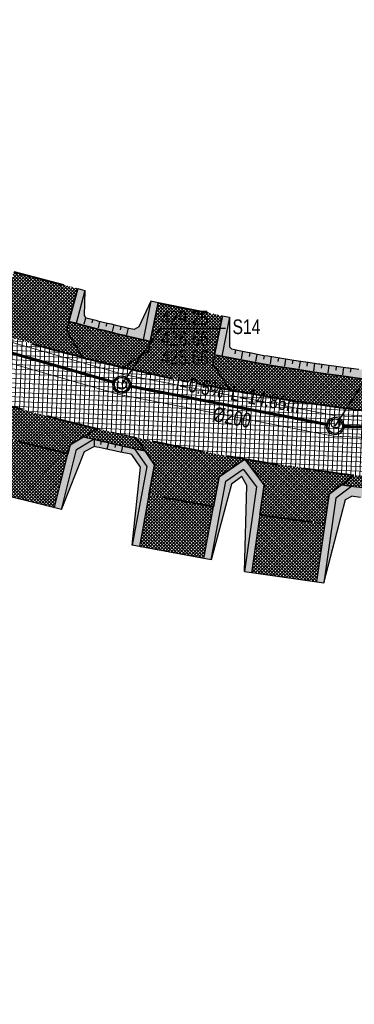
# Model space of a CAD drawing. Header units: metres. Extents: x 7331444 to 14836576, y 5479641 to 11132379.
# Tile 19 of 53: x 7418123 to 7418146, y 5566030 to 5566097. Entities that reach past the tile are written whole.
import ezdxf
from ezdxf.enums import TextEntityAlignment as Align

# ---------------------------------------------------------------- set-up
doc = ezdxf.new("R2010")
doc.units = ezdxf.units.M
for name, pattern in [('1.5_0.5', [2, 1.5, -0.5]), ('ACAD_ISO02W100', [15, 12, -3]), ('DASHED', [0.75, 0.5, -0.25]), ('DASHED2', [0.375, 0.25, -0.125])]:
    doc.linetypes.add(name, pattern=pattern)
for name, color, linetype, lineweight in [('$Koncepcja', 10, 'Continuous', 35), ('$Wymiarowanie', 7, 'Continuous', 9), ('projekt KS', 44, 'Continuous', 30)]:
    doc.layers.add(name, color=color, linetype=linetype, lineweight=lineweight)
for name, color, linetype in [('$ODNOŚNIKI', 7, 'Continuous'), ('$wysarzenie', 7, 'Continuous'), ('C-DROGI-KORYTARZE', 7, 'Continuous'), ('Zakres', 7, 'Continuous')]:
    doc.layers.add(name, color=color, linetype=linetype)
pattern_1 = [(45, (0, 0), (-0.1122532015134, 0.1122532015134), []), (135, (0, 0), (-0.1122532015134, -0.1122532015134), [])]

# ---------------------------------------------------------------- blocks, each defined once
blk = doc.blocks.new('droga Potiebni')
at = {"layer": '$Koncepcja', "lineweight": 9, "transparency": 33554610}
h = blk.add_hatch(dxfattribs=at)
h.set_pattern_fill('ANSI37', color=253, scale=0.05)
h.set_pattern_definition(pattern_1)
h.paths.add_polyline_path([(7418342.136, 5566068.522), (7418341.406, 5566067.771), (7418358.945, 5566067.782), (7418358.945, 5566068.532)])
edge = h.paths.add_edge_path()
edge.add_line((7418225.189, 5566066.654), (7418224.479, 5566065.879))
edge.add_line((7418224.479, 5566065.879), (7418271.463, 5566067.5))
edge.add_arc((7418285.145, 5565670.736), 397, 90.03622, 91.97504, ccw=False)
edge.add_line((7418284.894, 5566067.735), (7418335.299, 5566067.767))
edge.add_line((7418335.299, 5566067.767), (7418334.523, 5566068.517))
edge.add_line((7418334.523, 5566068.517), (7418284.894, 5566068.485))
edge.add_arc((7418285.145, 5565670.736), 397.75, 90.03622, 91.97504)
edge.add_line((7418271.437, 5566068.249), (7418225.189, 5566066.654))
h.paths.add_polyline_path([(7418186.852, 5566065.332), (7418186.136, 5566064.55), (7418218.406, 5566065.67), (7418217.611, 5566066.393)])
edge = h.paths.add_edge_path()
edge.add_line((7418145.709, 5566065.965), (7418144.849, 5566065.319))
edge.add_arc((7418165.884, 5566226.956), 163, 262.5855, 271.97504)
edge.add_line((7418171.501, 5566064.053), (7418180.069, 5566064.348))
edge.add_line((7418180.069, 5566064.348), (7418179.275, 5566065.071))
edge.add_line((7418179.275, 5566065.071), (7418171.475, 5566064.802))
edge.add_arc((7418165.884, 5566226.956), 162.25, 262.8573, 271.97504, ccw=False)
edge = h.paths.add_edge_path()
edge.add_line((7418092.704, 5566079.448), (7418099.899, 5566077.303))
edge.add_line((7418099.899, 5566077.303), (7418098.953, 5566076.806))
edge.add_line((7418098.953, 5566076.806), (7418100.677, 5566076.294))
edge.add_line((7418100.677, 5566076.294), (7418100.152, 5566077.228))
edge.add_line((7418100.152, 5566077.228), (7418107.356, 5566075.08))
edge.add_line((7418107.356, 5566075.08), (7418106.415, 5566074.587))
edge.add_line((7418106.415, 5566074.587), (7418119.41, 5566070.721))
edge.add_arc((7418165.884, 5566226.956), 163, 253.43446, 254.12449)
edge.add_line((7418121.295, 5566070.173), (7418120.764, 5566071.106))
edge.add_arc((7418125.782, 5566090.313), 19.852, 251.9299, 255.35846, ccw=False)
edge.add_line((7418119.624, 5566071.44), (7418092.704, 5566079.448))
h.paths.add_polyline_path([(7418085.554, 5566081.574), (7418084.602, 5566081.075), (7418093.232, 5566078.508), (7418092.704, 5566079.448)])
h.paths.add_polyline_path([(7417955.253, 5566119.894), (7417954.732, 5566120.837), (7417952.072, 5566121.649), (7417950.917, 5566121.217)])
h.paths.add_polyline_path([(7417973.249, 5566114.416), (7417972.72, 5566115.349), (7417961.915, 5566118.646), (7417960.987, 5566118.168)])
h.paths.add_polyline_path([(7418004.335, 5566104.951), (7418003.833, 5566105.883), (7418000.35, 5566106.919), (7417979.939, 5566113.146), (7417978.998, 5566112.662), (7418000.134, 5566106.201)])
h.paths.add_polyline_path([(7418034.141, 5566096.105), (7418033.627, 5566097.02), (7418011.034, 5566103.741), (7418010.106, 5566103.255)])
h.paths.add_polyline_path([(7418049.982, 5566091.373), (7418049.448, 5566092.323), (7418040.828, 5566094.879), (7418039.903, 5566094.394)])
h.paths.add_polyline_path([(7418056.655, 5566090.171), (7418055.73, 5566089.686), (7418078.881, 5566082.777), (7418078.353, 5566083.716)])
edge = h.paths.add_edge_path()
edge.add_line((7417934.69, 5566226.178), (7417935.405, 5566226.954))
edge.add_arc((7417338.293, 5566199.337), 597.75, 2.648096, 3.159462)
edge.add_line((7417935.135, 5566232.282), (7417934.183, 5566249.584))
edge.add_line((7417934.183, 5566249.584), (7417933.434, 5566249.543))
edge.add_line((7417933.434, 5566249.543), (7417934.386, 5566232.241))
edge.add_arc((7417321.435, 5566198.437), 613.883, 2.590063, 3.156649, ccw=False)
edge = h.paths.add_edge_path()
edge.add_line((7417935.291, 5566199.782), (7417936.044, 5566200.526))
edge.add_arc((7417365.661, 5566199.484), 570.385, 0.10462, 2.00715)
edge.add_line((7417935.695, 5566219.462), (7417934.93, 5566220.174))
edge.add_arc((7417344.819, 5566199.51), 590.473, 0.026456, 2.005577, ccw=False)
edge = h.paths.add_edge_path()
edge.add_line((7417934.647, 5566145.275), (7417935.404, 5566146.082))
edge.add_line((7417935.404, 5566146.082), (7417935.994, 5566191.645))
edge.add_arc((7417913.758, 5566192.052), 22.239, 358.9497, 362.50984)
edge.add_line((7417935.976, 5566193.026), (7417935.267, 5566193.752))
edge.add_arc((7417338.294, 5566199.337), 597, 359.262648, 359.464005, ccw=False)
edge.add_line((7417935.244, 5566191.654), (7417934.647, 5566145.275))
edge = h.paths.add_edge_path()
edge.add_line((7417935.859, 5566138.591), (7417934.931, 5566139.462))
edge.add_arc((7417957.623, 5566143.218), 23, 189.39947, 238.58277)
edge.add_line((7417945.634, 5566123.59), (7417945.137, 5566124.801))
edge.add_arc((7417957.622, 5566143.217), 22.249, 191.99896, 235.86654, ccw=False)
h = blk.add_hatch(dxfattribs=at)
h.set_pattern_fill('ANSI37', color=253, scale=0.05)
h.set_pattern_definition([(45, (7418366.50217, 5566070.78702), (-0.1122532, 0.1122532), []), (135, (7418366.50217, 5566070.78702), (-0.1122532, -0.1122532), [])])
edge = h.paths.add_edge_path()
edge.add_line((7418126.194, 5566076.502), (7418126.029, 5566075.884))
edge.add_line((7418126.029, 5566075.884), (7418127.092, 5566074.05))
edge.add_arc((7418205.228, 5566388.181), 323.703, 256.03186, 256.54015)
edge.add_line((7418129.881, 5566073.369), (7418131.635, 5566074.505))
edge.add_line((7418131.635, 5566074.505), (7418131.764, 5566075.143))
edge.add_arc((7418166.195, 5566228.308), 156.987, 255.23781, 257.33063, ccw=False)
h.paths.add_polyline_path([(7418104.421, 5566082.9), (7418104.235, 5566082.277), (7418105.244, 5566080.412), (7418119.886, 5566076.057), (7418121.689, 5566077.075), (7418121.861, 5566077.718)])
h.paths.add_polyline_path([(7418075.936, 5566091.373), (7418075.735, 5566090.697), (7418076.716, 5566088.898), (7418091.403, 5566084.53), (7418093.268, 5566085.54), (7418093.454, 5566086.162)])
h.paths.add_polyline_path([(7418036.681, 5566103.05), (7418036.493, 5566102.417), (7418037.506, 5566100.562), (7418069.616, 5566091.01), (7418071.421, 5566091.98), (7418071.623, 5566092.656)])
h.paths.add_polyline_path([(7418006.781, 5566111.945), (7418006.595, 5566111.321), (7418007.608, 5566109.465), (7418030.317, 5566102.7), (7418032.18, 5566103.7), (7418032.324, 5566104.346)])
h.paths.add_polyline_path([(7417977.524, 5566118.588), (7417978.066, 5566118.423), (7418000.42, 5566111.604), (7418002.282, 5566112.604), (7418002.467, 5566113.227), (7417976.685, 5566121.092), (7417976.491, 5566120.445)])
h.paths.add_polyline_path([(7417966.316, 5566124.276), (7417966.115, 5566123.679), (7417967.077, 5566121.777), (7417967.843, 5566121.542), (7417969.861, 5566120.926), (7417970.33, 5566120.783), (7417972.179, 5566121.733), (7417972.381, 5566122.405)])
edge = h.paths.add_edge_path()
edge.add_line((7417960.018, 5566124.261), (7417961.855, 5566125.129))
edge.add_line((7417961.855, 5566125.129), (7417962.07, 5566125.772))
edge.add_line((7417962.07, 5566125.772), (7417957.806, 5566127.503))
edge.add_arc((7417996.718, 5566217.283), 97.85, 242.17268, 246.56728, ccw=False)
edge.add_arc((7417957.625, 5566143.22), 14.103, 190.12877, 242.16684, ccw=False)
edge.add_arc((7418040.069, 5566157.938), 97.85, 179.26298, 190.12293, ccw=False)
edge.add_line((7417942.227, 5566159.196), (7417942.647, 5566191.84))
edge.add_arc((7417338.3, 5566199.337), 604.394, 359.289295, 360.823709)
edge.add_line((7417942.631, 5566208.026), (7417940.481, 5566207.995))
edge.add_arc((7417338.294, 5566199.337), 602.25, -0.71065, 0.823712, ccw=False)
edge.add_line((7417940.497, 5566191.867), (7417940.077, 5566159.225))
edge.add_arc((7418040.069, 5566157.938), 100, 179.26265, 190.12293)
edge.add_arc((7417957.623, 5566143.218), 16.251, 190.12385, 242.23717)
edge.add_arc((7417995.526, 5566214.688), 97.149, 242.09094, 248.56147)
edge = h.paths.add_edge_path()
edge.add_line((7418315.601, 5566075.155), (7418315.602, 5566074.505))
edge.add_line((7418315.602, 5566074.505), (7418317.103, 5566073.006))
edge.add_line((7418317.103, 5566073.006), (7418360.358, 5566073.033))
edge.add_arc((7418360.354, 5566079.033), 6, 270.03622, 360.40094)
edge.add_line((7418366.354, 5566079.075), (7418366.279, 5566089.731))
edge.add_line((7418366.279, 5566089.731), (7418364.255, 5566089.731))
edge.add_line((7418364.255, 5566089.731), (7418364.351, 5566079.017))
edge.add_arc((7418360.552, 5566078.983), 3.8, -89.96378, 0.51487, ccw=False)
edge.add_line((7418360.554, 5566075.183), (7418315.601, 5566075.155))
h.paths.add_polyline_path([(7418282.662, 5566075.128), (7418282.672, 5566074.478), (7418284.193, 5566072.984), (7418309.603, 5566073.001), (7418311.102, 5566074.502), (7418311.101, 5566075.152)])
edge = h.paths.add_edge_path()
edge.add_line((7418260.678, 5566074.532), (7418260.701, 5566073.894))
edge.add_line((7418260.701, 5566073.894), (7418262.255, 5566072.45))
edge.add_line((7418262.255, 5566072.45), (7418271.282, 5566072.747))
edge.add_arc((7418285.145, 5565670.736), 402.25, 91.20311, 91.97504, ccw=False)
edge.add_line((7418276.699, 5566072.897), (7418278.172, 5566074.413))
edge.add_line((7418278.172, 5566074.413), (7418278.16, 5566075.059))
edge.add_arc((7418281.853, 5565771.191), 303.891, 90.69623, 92.00735)
edge.add_line((7418271.208, 5566074.895), (7418260.678, 5566074.532))
edge = h.paths.add_edge_path()
edge.add_line((7418217.67, 5566070.898), (7418219.096, 5566072.434))
edge.add_line((7418219.096, 5566072.434), (7418219.071, 5566073.105))
edge.add_line((7418219.071, 5566073.105), (7418171.246, 5566071.448))
edge.add_arc((7418165.884, 5566226.968), 155.612, 258.99108, 271.97453, ccw=False)
edge.add_line((7418136.168, 5566074.219), (7418136.039, 5566073.581))
edge.add_line((7418136.039, 5566073.581), (7418137.216, 5566071.836))
edge.add_arc((7418165.879, 5566226.64), 157.435, 259.51029, 271.98081)
edge.add_line((7418171.32, 5566069.299), (7418217.67, 5566070.898))
h.paths.add_polyline_path([(7418223.569, 5566073.252), (7418223.593, 5566072.601), (7418225.15, 5566071.156), (7418254.761, 5566072.177), (7418256.204, 5566073.73), (7418256.18, 5566074.382)])
h = blk.add_hatch(dxfattribs=at)
h.set_pattern_fill('ANSI37', color=253, scale=0.05)
h.set_pattern_definition(pattern_1)
h.paths.add_polyline_path([(7418126.796, 5566078.758), (7418122.423, 5566079.925), (7418121.689, 5566077.075), (7418119.886, 5566076.057), (7418127.092, 5566074.05), (7418126.029, 5566075.884)])
h = blk.add_hatch(dxfattribs=at)
h.set_pattern_fill('ANSI37', color=253, scale=0.05)
h.set_pattern_definition(pattern_1)
edge = h.paths.add_edge_path()
edge.add_line((7418136.71, 5566076.895), (7418132.301, 5566077.792))
edge.add_line((7418132.301, 5566077.792), (7418131.635, 5566074.505))
edge.add_line((7418131.635, 5566074.505), (7418129.874, 5566073.364))
edge.add_arc((7418167.381, 5566235.26), 166.184, 256.95596, 259.54183)
edge.add_line((7418137.216, 5566071.836), (7418136.039, 5566073.581))
edge.add_line((7418136.039, 5566073.581), (7418136.71, 5566076.895))
h = blk.add_hatch(dxfattribs=at)
h.set_pattern_fill('ANSI37', color=253, scale=0.05)
h.set_pattern_definition([(45, (-214.23572, 1.71766), (-0.1122532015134, 0.1122532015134), []), (135, (-214.23572, 1.71766), (-0.1122532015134, -0.1122532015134), [])])
edge = h.paths.add_edge_path()
edge.add_arc((7418165.884, 5566226.956), 162.25, 254.79232, 256.53129, ccw=False)
edge.add_line((7418123.322, 5566070.387), (7418120.764, 5566071.106))
edge.add_line((7418120.764, 5566071.106), (7418121.908, 5566069.161))
edge.add_line((7418121.908, 5566069.161), (7418121.751, 5566068.528))
edge.add_line((7418121.751, 5566068.528), (7418122.429, 5566068.359))
edge.add_line((7418122.429, 5566068.359), (7418126.118, 5566067.441))
edge.add_line((7418126.118, 5566067.441), (7418126.275, 5566068.075))
edge.add_line((7418126.275, 5566068.075), (7418128.093, 5566069.168))
h = blk.add_hatch(dxfattribs=at)
h.set_pattern_fill('ANSI37', color=253, scale=0.05)
h.set_pattern_definition(pattern_1)
h.paths.add_polyline_path([(7418128.093, 5566069.168), (7418127.184, 5566068.621), (7418131.422, 5566067.618), (7418130.788, 5566068.535)])
h = blk.add_hatch(dxfattribs=at)
h.set_pattern_fill('ANSI37', color=253, scale=0.05)
h.set_pattern_definition([(45, (-59.03017, 5.32421), (-0.1122532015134, 0.1122532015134), []), (135, (-59.03017, 5.32421), (-0.1122532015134, -0.1122532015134), [])])
h.paths.add_polyline_path([(7418126.118, 5566067.441), (7418121.751, 5566068.528), (7418120.836, 5566064.85), (7418125.203, 5566063.764)])
h = blk.add_hatch(dxfattribs=at)
h.set_pattern_fill('ANSI37', color=253, scale=0.05)
h.set_pattern_definition([(45, (-204.39566, -1.096), (-0.1122532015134, 0.1122532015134), []), (135, (-204.39566, -1.096), (-0.1122532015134, -0.1122532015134), [])])
edge = h.paths.add_edge_path()
edge.add_arc((7418165.884, 5566226.956), 162.25, 258.40852, 260.18309, ccw=False)
edge.add_line((7418133.282, 5566068.015), (7418130.791, 5566068.546))
edge.add_line((7418130.791, 5566068.546), (7418132.056, 5566066.702))
edge.add_line((7418132.056, 5566066.702), (7418131.674, 5566064.646))
edge.add_line((7418131.674, 5566064.646), (7418136.098, 5566063.823))
edge.add_line((7418136.098, 5566063.823), (7418136.481, 5566065.879))
edge.add_line((7418136.481, 5566065.879), (7418138.22, 5566067.081))
h = blk.add_hatch(dxfattribs=at)
h.set_pattern_fill('ANSI37', color=253, scale=0.05)
h.set_pattern_definition([(45, (-196.75432, -2.64841), (-0.1122532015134, 0.1122532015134), []), (135, (-196.75432, -2.64841), (-0.1122532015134, -0.1122532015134), [])])
h.paths.add_polyline_path([(7418145.709, 5566065.965), (7418138.22, 5566067.081), (7418139.558, 5566065.324), (7418139.268, 5566063.282), (7418143.723, 5566062.649), (7418144.015, 5566064.706)])
h = blk.add_hatch(dxfattribs=at)
h.set_pattern_fill('ANSI37', color=253, scale=0.05)
h.set_pattern_definition([(45, (-49.19012, 2.51054), (-0.1122532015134, 0.1122532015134), []), (135, (-49.19012, 2.51054), (-0.1122532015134, -0.1122532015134), [])])
h.paths.add_polyline_path([(7418136.098, 5566063.823), (7418131.674, 5566064.646), (7418131.015, 5566061.097), (7418135.439, 5566060.275)])
h = blk.add_hatch(dxfattribs=at)
h.set_pattern_fill('ANSI37', color=253, scale=0.05)
h.set_pattern_definition([(45, (-41.54878, 0.95814), (-0.1122532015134, 0.1122532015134), []), (135, (-41.54878, 0.95814), (-0.1122532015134, -0.1122532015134), [])])
h.paths.add_polyline_path([(7418143.723, 5566062.649), (7418139.268, 5566063.282), (7418138.704, 5566059.312), (7418143.159, 5566058.679)])
at = {"layer": '$Wymiarowanie', "lineweight": 9, "ltscale": 5, "transparency": 33554585}
h = blk.add_hatch(dxfattribs=at)
h.set_pattern_fill('ANSI37', color=253, scale=0.1, angle=42.69634)
h.set_pattern_definition([(87.696338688, (0, 0), (-0.317243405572, 0.012762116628), []), (177.696338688, (0, 0), (-0.012762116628, -0.317243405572), [])])
edge = h.paths.add_edge_path()
edge.add_line((7417938.676, 5566249.831), (7417934.183, 5566249.584))
edge.add_line((7417934.183, 5566249.584), (7417935.135, 5566232.282))
edge.add_arc((7417338.294, 5566199.337), 597.75, -0.737352, 3.159462, ccw=False)
edge.add_line((7417935.994, 5566191.645), (7417935.374, 5566143.504))
edge.add_arc((7417957.623, 5566143.218), 22.25, 179.26265, 253.03296)
edge.add_line((7417951.13, 5566121.936), (7418000.35, 5566106.919))
edge.add_line((7418000.35, 5566106.919), (7418119.624, 5566071.44))
edge.add_arc((7418165.958, 5566227.539), 162.83, 253.46777, 271.94174)
edge.add_line((7418171.475, 5566064.802), (7418271.437, 5566068.249))
edge.add_arc((7418285.145, 5565670.736), 397.75, 90.03622, 91.97504, ccw=False)
edge.add_line((7418284.894, 5566068.485), (7418360.509, 5566068.533))
edge.add_arc((7418360.513, 5566062.533), 6, 0.7307, 90.03622, ccw=False)
edge.add_line((7418366.512, 5566062.61), (7418366.354, 5566079.075))
edge.add_arc((7418360.354, 5566079.033), 6, -89.96378, 0.40094, ccw=False)
edge.add_line((7418360.358, 5566073.033), (7418284.891, 5566072.985))
edge.add_arc((7418285.145, 5565670.736), 402.25, 90.03622, 91.97504)
edge.add_line((7418271.282, 5566072.747), (7418171.32, 5566069.299))
edge.add_arc((7418165.884, 5566226.956), 157.75, 253.43446, 271.97504, ccw=False)
edge.add_line((7418120.907, 5566075.753), (7418001.648, 5566111.228))
edge.add_line((7418001.648, 5566111.228), (7417967.536, 5566121.636))
edge.add_arc((7417996.718, 5566217.283), 100, 242.17268, 253.03296, ccw=False)
edge.add_arc((7417957.464, 5566143.102), 16.074, 189.81589, 242.47972, ccw=False)
edge.add_arc((7418040.069, 5566157.938), 100, 179.26265, 190.12293, ccw=False)
edge.add_line((7417940.077, 5566159.225), (7417940.494, 5566191.587))
edge.add_arc((7417338.294, 5566199.337), 602.25, 359.262648, 362.910597)
edge.add_arc((7417945.759, 5566230.222), 6, 93.15946, 182.9106, ccw=False)
edge.add_line((7417945.428, 5566236.213), (7417948.424, 5566236.379))
edge.add_line((7417948.424, 5566236.379), (7417948.203, 5566240.372))
edge.add_line((7417948.203, 5566240.372), (7417945.216, 5566240.207))
edge.add_arc((7417944.885, 5566246.198), 6, 183.15946, 273.15946, ccw=False)
edge.add_line((7417938.894, 5566245.867), (7417938.676, 5566249.831))
at = {"lineweight": 9, "transparency": 33554610}
h = blk.add_hatch(color=253, dxfattribs=at)
h.dxf.hatch_style = 1
h.paths.add_polyline_path([(7418127.279, 5566078.629), (7418126.796, 5566078.758), (7418126.194, 5566076.503), (7418126.678, 5566076.376)])
h = blk.add_hatch(color=253, dxfattribs=at)
h.dxf.hatch_style = 1
edge = h.paths.add_edge_path()
edge.add_line((7418131.811, 5566077.891), (7418130.975, 5566076.133))
edge.add_line((7418130.975, 5566076.133), (7418130.653, 5566075.96))
edge.add_line((7418130.653, 5566075.96), (7418129.511, 5566076.222))
edge.add_line((7418129.511, 5566076.222), (7418127.348, 5566076.743))
edge.add_line((7418127.348, 5566076.743), (7418127.231, 5566076.931))
edge.add_line((7418127.231, 5566076.931), (7418127.279, 5566078.629))
edge.add_line((7418127.279, 5566078.629), (7418126.678, 5566076.376))
edge.add_arc((7418165.884, 5566226.956), 155.6, 255.4061, 257.1493)
edge.add_line((7418131.276, 5566075.253), (7418131.811, 5566077.891))
h = blk.add_hatch(color=253, dxfattribs=at)
h.dxf.hatch_style = 1
h.paths.add_polyline_path([(7418132.301, 5566077.792), (7418131.811, 5566077.891), (7418131.276, 5566075.253), (7418131.764, 5566075.143)])
h = blk.add_hatch(color=253, dxfattribs=at)
h.dxf.hatch_style = 1
h.paths.add_polyline_path([(7418137.201, 5566076.799), (7418136.711, 5566076.899), (7418136.168, 5566074.219), (7418136.659, 5566074.125)])
h = blk.add_hatch(color=253, dxfattribs=at)
h.dxf.hatch_style = 1
edge = h.paths.add_edge_path()
edge.add_line((7418218.572, 5566073.08), (7418218.532, 5566074.135))
edge.add_line((7418218.532, 5566074.135), (7418218.36, 5566073.566))
edge.add_line((7418218.36, 5566073.566), (7418218.295, 5566073.525))
edge.add_line((7418218.295, 5566073.525), (7418216.127, 5566073.479))
edge.add_line((7418216.127, 5566073.479), (7418211.701, 5566073.368))
edge.add_line((7418211.701, 5566073.368), (7418207.871, 5566073.28))
edge.add_line((7418207.871, 5566073.28), (7418203.684, 5566073.186))
edge.add_line((7418203.684, 5566073.186), (7418200.373, 5566073.109))
edge.add_line((7418200.373, 5566073.109), (7418195.914, 5566072.988))
edge.add_line((7418195.914, 5566072.988), (7418190.795, 5566072.842))
edge.add_line((7418190.795, 5566072.842), (7418188.917, 5566072.786))
edge.add_line((7418188.917, 5566072.786), (7418185.879, 5566072.692))
edge.add_line((7418185.879, 5566072.692), (7418181.421, 5566072.544))
edge.add_line((7418181.421, 5566072.544), (7418175.638, 5566072.33))
edge.add_line((7418175.638, 5566072.33), (7418168.796, 5566072.041))
edge.add_line((7418168.796, 5566072.041), (7418168.066, 5566072.016))
edge.add_line((7418168.066, 5566072.016), (7418165.432, 5566071.967))
edge.add_line((7418165.432, 5566071.967), (7418163.175, 5566071.991))
edge.add_line((7418163.175, 5566071.991), (7418159.765, 5566072.086))
edge.add_line((7418159.765, 5566072.086), (7418157.045, 5566072.212))
edge.add_line((7418157.045, 5566072.212), (7418153.732, 5566072.431))
edge.add_line((7418153.732, 5566072.431), (7418151.002, 5566072.673))
edge.add_line((7418151.002, 5566072.673), (7418146.503, 5566073.167))
edge.add_line((7418146.503, 5566073.167), (7418141.53, 5566073.854))
edge.add_line((7418141.53, 5566073.854), (7418139.541, 5566074.169))
edge.add_line((7418139.541, 5566074.169), (7418137.348, 5566074.604))
edge.add_line((7418137.348, 5566074.604), (7418137.189, 5566074.767))
edge.add_line((7418137.189, 5566074.767), (7418137.201, 5566076.799))
edge.add_line((7418137.201, 5566076.799), (7418136.659, 5566074.125))
edge.add_arc((7418165.884, 5566226.956), 155.6, 259.17469, 271.97504)
edge.add_line((7418171.246, 5566071.448), (7418218.572, 5566073.08))
h = blk.add_hatch(color=253, dxfattribs=at)
h.dxf.hatch_style = 1
h.paths.add_polyline_path([(7418126.275, 5566068.075), (7418125.203, 5566063.764), (7418125.688, 5566063.643), (7418126.711, 5566067.753), (7418127.87, 5566068.45), (7418127.184, 5566068.621)])
h = blk.add_hatch(color=253, dxfattribs=at)
h.dxf.hatch_style = 1
edge = h.paths.add_edge_path()
edge.add_line((7418127.87, 5566068.45), (7418126.711, 5566067.753))
edge.add_line((7418126.711, 5566067.753), (7418125.688, 5566063.643))
edge.add_line((7418125.688, 5566063.643), (7418127.264, 5566067.615))
edge.add_line((7418127.264, 5566067.615), (7418127.925, 5566067.956))
edge.add_line((7418127.925, 5566067.956), (7418130.099, 5566067.485))
edge.add_line((7418130.099, 5566067.485), (7418130.461, 5566067.411))
edge.add_line((7418130.461, 5566067.411), (7418131.089, 5566066.528))
edge.add_line((7418131.089, 5566066.528), (7418130.523, 5566061.188))
edge.add_line((7418130.523, 5566061.188), (7418131.527, 5566066.588))
edge.add_line((7418131.527, 5566066.588), (7418130.688, 5566067.801))
edge.add_arc((7418165.884, 5566226.956), 163.001, 256.51376, 257.53045, ccw=False)
h = blk.add_hatch(color=253, dxfattribs=at)
h.dxf.hatch_style = 1
h.paths.add_polyline_path([(7418131.708, 5566064.825), (7418132.056, 5566066.702), (7418131.405, 5566067.644), (7418130.688, 5566067.801), (7418131.527, 5566066.588), (7418130.523, 5566061.188), (7418131.015, 5566061.097)])
h = blk.add_hatch(color=253, dxfattribs=at)
h.dxf.hatch_style = 1
h.paths.add_polyline_path([(7418139.268, 5566063.282), (7418139.558, 5566065.324), (7418138.229, 5566067.08), (7418136.481, 5566065.879), (7418135.439, 5566060.275), (7418135.93, 5566060.183), (7418136.934, 5566065.584), (7418138.119, 5566066.397), (7418139.034, 5566065.188), (7418138.209, 5566059.382), (7418138.704, 5566059.312)])
h = blk.add_hatch(color=253, dxfattribs=at)
h.dxf.hatch_style = 1
h.paths.add_polyline_path([(7418138.119, 5566066.397), (7418136.934, 5566065.584), (7418135.93, 5566060.183), (7418137.321, 5566065.37), (7418138.035, 5566065.895), (7418138.383, 5566065.276), (7418138.209, 5566059.382), (7418139.034, 5566065.188)])
h = blk.add_hatch(color=253, dxfattribs=at)
h.dxf.hatch_style = 1
h.paths.add_polyline_path([(7418144.476, 5566064.413), (7418145.56, 5566065.228), (7418144.849, 5566065.319), (7418144.015, 5566064.706), (7418143.723, 5566062.649), (7418143.159, 5566058.679), (7418143.654, 5566058.608)])
h = blk.add_hatch(color=253, dxfattribs=at)
h.dxf.hatch_style = 1
edge = h.paths.add_edge_path()
edge.add_line((7418179.352, 5566063.658), (7418179.774, 5566063.312))
edge.add_line((7418179.774, 5566063.312), (7418180.649, 5566058.437))
edge.add_line((7418180.649, 5566058.437), (7418180.433, 5566063.341))
edge.add_line((7418180.433, 5566063.341), (7418179.354, 5566064.323))
edge.add_line((7418179.354, 5566064.323), (7418171.501, 5566064.053))
edge.add_arc((7418165.884, 5566226.956), 163, 262.83759, 271.97504, ccw=False)
edge.add_line((7418145.56, 5566065.228), (7418144.479, 5566064.415))
edge.add_line((7418144.479, 5566064.415), (7418143.654, 5566058.608))
edge.add_line((7418143.654, 5566058.608), (7418145.132, 5566064.323))
edge.add_line((7418145.132, 5566064.323), (7418145.574, 5566064.553))
edge.add_arc((7418162.834, 5566175.359), 112.142, 261.14622, 262.66706)
edge.add_arc((7418165.392, 5566219.071), 155.853, 263.7855, 265.96166)
edge.add_line((7418154.416, 5566063.605), (7418157.849, 5566063.414))
edge.add_line((7418157.849, 5566063.414), (7418160.203, 5566063.321))
edge.add_line((7418160.203, 5566063.321), (7418164.333, 5566063.238))
edge.add_line((7418164.333, 5566063.238), (7418170.252, 5566063.328))
edge.add_line((7418170.252, 5566063.328), (7418175.073, 5566063.494))
edge.add_line((7418175.073, 5566063.494), (7418179.352, 5566063.658))
at = {"layer": '$Koncepcja', "color": 253, "lineweight": 35, "ltscale": 7}
for p, q in [((7418126.796, 5566078.758, 0.3), (7418126.194, 5566076.503, 0.3)), ((7418132.301, 5566077.792), (7418131.764, 5566075.143)), ((7418136.711, 5566076.899), (7418136.168, 5566074.219))]:
    blk.add_line(p, q, dxfattribs=at)
at = {"layer": '$Koncepcja', "color": 253, "linetype": 'DASHED', "lineweight": 40, "ltscale": 7, "elevation": 0.3, "flags": 128}
blk.add_lwpolyline([(7418122.448, 5566079.918), (7418126.796, 5566078.758)], dxfattribs=at)
at = {"layer": '$Koncepcja', "color": 253, "linetype": 'DASHED', "lineweight": 40, "ltscale": 7, "flags": 128}
for points in [[(7418132.301, 5566077.792), (7418136.711, 5566076.899)], [(7418126.118, 5566067.441), (7418121.751, 5566068.528)], [(7418136.098, 5566063.823), (7418131.674, 5566064.646)], [(7418139.268, 5566063.282), (7418143.723, 5566062.649)]]:
    blk.add_lwpolyline(points, dxfattribs=at)
at = {"layer": '$Koncepcja', "color": 253, "lineweight": 35, "ltscale": 7, "flags": 128}
for points in [[(7418126.194, 5566076.503, 0.009213), (7418131.764, 5566075.143, 0.009213)], [(7418136.168, 5566074.219, 0.056716), (7418171.246, 5566071.448), (7418219.071, 5566073.097)]]:
    blk.add_lwpolyline(points, format="xyb", dxfattribs=at)
at = {"layer": '$Koncepcja', "color": 253, "linetype": 'DASHED', "lineweight": 40, "ltscale": 7, "flags": 128}
for points in [[(7418127.092, 5566074.05, -0.010167), (7418120.907, 5566075.753), (7418119.886, 5566076.057)], [(7418128.093, 5566069.168, -0.011683), (7418120.764, 5566071.106, -0.010545)], [(7418145.709, 5566065.965, -0.023341), (7418130.791, 5566068.546)]]:
    blk.add_lwpolyline(points, format="xyb", dxfattribs=at)
at = {"layer": '$Koncepcja', "color": 253, "lineweight": 35, "ltscale": 7, "flags": 128}
for points in [[(7418126.118, 5566067.441), (7418126.275, 5566068.075), (7418128.093, 5566069.168)], [(7418130.788, 5566068.535), (7418132.056, 5566066.702), (7418131.674, 5566064.646)], [(7418136.098, 5566063.823), (7418136.481, 5566065.879), (7418138.229, 5566067.08), (7418139.558, 5566065.324), (7418139.268, 5566063.282)], [(7418145.709, 5566065.965), (7418144.013, 5566064.691), (7418143.723, 5566062.649)]]:
    blk.add_lwpolyline(points, dxfattribs=at)
at = {"layer": '$Koncepcja', "color": 253, "linetype": 'DASHED2', "lineweight": 25, "ltscale": 7, "flags": 128}
for points in [[(7418130.791, 5566068.546, -0.004266), (7418128.093, 5566069.168, -0.004266)], [(7418179.275, 5566065.071), (7418171.475, 5566064.802, -0.039805), (7418145.709, 5566065.965, -0.039545)]]:
    blk.add_lwpolyline(points, format="xyb", dxfattribs=at)
at = {"layer": '$Koncepcja', "color": 253, "lineweight": 40}
for start, end in [(255.76455, 256.80525), (259.52937, 271.97504)]:
    blk.add_arc((7418165.884, 5566226.956), 157.75, start, end, dxfattribs=at)
at = {"layer": '$Koncepcja', "color": 253, "linetype": 'DASHED', "lineweight": 40, "ltscale": 7}
blk.add_arc((7418164.46, 5566220.554), 151.192, 256.77671, 259.61898, dxfattribs=at)
at = {"layer": '$Koncepcja', "color": 253, "lineweight": 25, "ltscale": 7}
blk.add_arc((7418165.884, 5566226.956), 163, 262.5855, 271.97504, dxfattribs=at)
at = {"color": 253, "lineweight": 25}
for p, q in [((7418127.279, 5566078.629, 0.3), (7418126.678, 5566076.376, 0.3)), ((7418131.811, 5566077.891), (7418131.276, 5566075.253)), ((7418126.194, 5566076.503, 0.3), (7418126.029, 5566075.884, 0.3)), ((7418137.201, 5566076.799), (7418136.659, 5566074.125)), ((7418131.764, 5566075.143), (7418131.635, 5566074.505)), ((7418136.168, 5566074.219), (7418136.039, 5566073.581))]:
    blk.add_line(p, q, dxfattribs=at)
at = {"color": 253, "lineweight": 25, "elevation": 0.3, "flags": 128}
for points in [[(7418126.796, 5566078.758), (7418127.279, 5566078.629)], [(7418126.029, 5566075.884), (7418127.097, 5566074.071)]]:
    blk.add_lwpolyline(points, dxfattribs=at)
at = {"color": 253, "lineweight": 25, "flags": 128}
for points in [[(7418132.301, 5566077.792), (7418131.811, 5566077.891)], [(7418136.711, 5566076.899), (7418137.201, 5566076.799)], [(7418129.874, 5566073.364), (7418131.635, 5566074.505)], [(7418136.039, 5566073.581), (7418137.216, 5566071.836)], [(7418125.688, 5566063.643), (7418126.711, 5566067.753), (7418127.87, 5566068.45)], [(7418130.688, 5566067.801), (7418131.527, 5566066.588), (7418130.523, 5566061.188)], [(7418125.203, 5566063.764), (7418126.118, 5566067.441)], [(7418135.93, 5566060.183), (7418136.934, 5566065.584), (7418138.119, 5566066.397), (7418139.034, 5566065.188), (7418138.209, 5566059.382)], [(7418145.56, 5566065.228), (7418144.479, 5566064.415), (7418143.654, 5566058.608)], [(7418125.688, 5566063.643), (7418120.351, 5566064.971)], [(7418131.674, 5566064.646), (7418131.015, 5566061.097)], [(7418135.439, 5566060.275), (7418136.098, 5566063.823)], [(7418139.268, 5566063.282), (7418138.704, 5566059.312)], [(7418143.723, 5566062.649), (7418143.159, 5566058.679)], [(7418135.93, 5566060.183), (7418130.523, 5566061.188)], [(7418138.209, 5566059.382), (7418143.654, 5566058.608)]]:
    blk.add_lwpolyline(points, dxfattribs=at)
at = {"color": 253, "lineweight": 25}
blk.add_arc((7418165.884, 5566226.956), 163, 256.26363, 257.78817, dxfattribs=at)
at = {"layer": 'C-DROGI-KORYTARZE', "color": 253, "linetype": 'Continuous', "lineweight": -3}
for p, q in [((7418127.326, 5566076.749, 429.745), (7418127.216, 5566076.32, 429.45)), ((7418127.471, 5566076.712, 429.742), (7418127.348, 5566076.743, 429.744)), ((7418128.15, 5566076.546, 429.729), (7418127.471, 5566076.712, 429.742)), ((7418127.811, 5566076.629, 429.736), (7418127.756, 5566076.412, 429.587)), ((7418128.159, 5566076.543, 429.729), (7418128.15, 5566076.546, 429.729)), ((7418128.83, 5566076.382, 429.717), (7418128.159, 5566076.543, 429.729)), ((7418128.297, 5566076.51, 429.727), (7418128.188, 5566076.073, 429.427)), ((7418128.783, 5566076.393, 429.718), (7418128.729, 5566076.173, 429.566)), ((7418129.102, 5566076.318, 429.712), (7418128.83, 5566076.382, 429.717)), ((7418129.511, 5566076.222, 429.704), (7418129.102, 5566076.318, 429.712)), ((7418129.27, 5566076.278, 429.709), (7418129.162, 5566075.834, 429.404)), ((7418130.045, 5566076.098, 429.695), (7418129.511, 5566076.222, 429.704)), ((7418129.757, 5566076.165, 429.7), (7418129.703, 5566075.94, 429.546)), ((7418130.193, 5566076.064, 429.692), (7418130.045, 5566076.098, 429.695)), ((7418130.244, 5566076.053, 429.691), (7418130.137, 5566075.6, 429.381)), ((7418130.653, 5566075.96, 429.684), (7418130.193, 5566076.064, 429.692)), ((7418137.64, 5566074.549, 429.557), (7418137.348, 5566074.604, 429.564)), ((7418137.593, 5566074.558, 429.559), (7418137.546, 5566074.303, 429.386)), ((7418137.744, 5566074.528, 429.554), (7418137.64, 5566074.549, 429.557)), ((7418138.431, 5566074.387, 429.529), (7418137.744, 5566074.528, 429.554)), ((7418138.083, 5566074.458, 429.542), (7418137.992, 5566073.958, 429.203)), ((7418138.589, 5566074.355, 429.524), (7418138.431, 5566074.387, 429.529)), ((7418138.573, 5566074.358, 429.524), (7418138.529, 5566074.113, 429.358)), ((7418139.119, 5566074.25, 429.505), (7418138.589, 5566074.355, 429.524)), ((7418139.063, 5566074.261, 429.507), (7418138.979, 5566073.781, 429.182)), ((7418139.541, 5566074.169, 429.491), (7418139.119, 5566074.25, 429.505)), ((7418139.554, 5566074.167, 429.491), (7418139.514, 5566073.931, 429.332)), ((7418139.809, 5566074.125, 429.487), (7418139.541, 5566074.169, 429.491)), ((7418140.497, 5566074.014, 429.477), (7418139.809, 5566074.125, 429.487)), ((7418140.048, 5566074.086, 429.484), (7418139.967, 5566073.611, 429.162)), ((7418140.501, 5566074.013, 429.477), (7418140.497, 5566074.014, 429.477)), ((7418141.194, 5566073.905, 429.466), (7418140.501, 5566074.013, 429.477)), ((7418140.541, 5566074.007, 429.476), (7418140.502, 5566073.767, 429.314)), ((7418141.035, 5566073.93, 429.469), (7418140.957, 5566073.447, 429.142)), ((7418141.455, 5566073.865, 429.462), (7418141.194, 5566073.905, 429.466)), ((7418141.888, 5566073.799, 429.455), (7418141.455, 5566073.865, 429.462)), ((7418141.53, 5566073.854, 429.461), (7418141.491, 5566073.61, 429.297)), ((7418142.413, 5566073.72, 429.447), (7418141.888, 5566073.799, 429.455)), ((7418142.024, 5566073.778, 429.453), (7418141.948, 5566073.289, 429.123)), ((7418142.582, 5566073.696, 429.445), (7418142.413, 5566073.72, 429.447)), ((7418142.518, 5566073.705, 429.446), (7418142.481, 5566073.458, 429.28)), ((7418143.276, 5566073.595, 429.434), (7418142.582, 5566073.696, 429.445)), ((7418143.013, 5566073.633, 429.438), (7418142.939, 5566073.138, 429.104)), ((7418143.371, 5566073.582, 429.433), (7418143.276, 5566073.595, 429.434)), ((7418143.971, 5566073.498, 429.423), (7418143.371, 5566073.582, 429.433)), ((7418143.508, 5566073.563, 429.431), (7418143.472, 5566073.313, 429.263)), ((7418144.003, 5566073.494, 429.423), (7418143.932, 5566072.993, 429.086)), ((7418144.331, 5566073.449, 429.418), (7418143.971, 5566073.498, 429.423)), ((7418144.666, 5566073.403, 429.413), (7418144.331, 5566073.449, 429.418)), ((7418144.499, 5566073.426, 429.415), (7418144.464, 5566073.175, 429.246)), ((7418145.291, 5566073.32, 429.403), (7418144.666, 5566073.403, 429.413)), ((7418144.994, 5566073.36, 429.408), (7418144.926, 5566072.855, 429.068)), ((7418145.362, 5566073.312, 429.402), (7418145.291, 5566073.32, 429.403)), ((7418146.058, 5566073.223, 429.391), (7418145.362, 5566073.312, 429.402)), ((7418145.49, 5566073.295, 429.4), (7418145.457, 5566073.041, 429.23)), ((7418128.209, 5566068.369, 429.29), (7418127.87, 5566068.45)), ((7418128.209, 5566068.369, 428.99), (7418127.87, 5566068.45)), ((7418127.919, 5566068.439, 429.297), (7418127.925, 5566067.956, 428.982)), ((7418128.102, 5566067.916, 428.98), (7418127.925, 5566067.956, 428.982)), ((7418128.258, 5566067.881, 428.978), (7418128.102, 5566067.916, 428.98)), ((7418128.364, 5566068.333, 429.287), (7418128.209, 5566068.369, 429.29)), ((7418128.364, 5566068.333, 428.987), (7418128.209, 5566068.369, 428.99)), ((7418128.979, 5566067.723, 428.969), (7418128.258, 5566067.881, 428.978)), ((7418128.406, 5566068.323, 429.286), (7418128.352, 5566068.098, 429.132)), ((7418129.081, 5566068.165, 429.271), (7418128.364, 5566068.333, 429.287)), ((7418129.081, 5566068.165, 428.971), (7418128.364, 5566068.333, 428.987)), ((7418128.892, 5566068.209, 429.275), (7418128.789, 5566067.765, 428.971)), ((7418129.1, 5566067.697, 428.967), (7418128.979, 5566067.723, 428.969)), ((7418129.201, 5566068.137, 429.268), (7418129.081, 5566068.165, 429.271)), ((7418129.201, 5566068.137, 428.968), (7418129.081, 5566068.165, 428.971)), ((7418129.798, 5566068, 429.255), (7418129.201, 5566068.137, 429.268)), ((7418130.688, 5566067.801), (7418129.201, 5566068.137, 428.968)), ((7418129.38, 5566068.096, 429.264), (7418129.329, 5566067.877, 429.114)), ((7418129.867, 5566067.985, 429.253), (7418129.77, 5566067.555, 428.959)), ((7418129.7, 5566067.569, 428.96), (7418129.1, 5566067.697, 428.967)), ((7418130.099, 5566067.485, 428.955), (7418129.7, 5566067.569, 428.96)), ((7418130.423, 5566067.418, 428.951), (7418130.099, 5566067.485, 428.955)), ((7418130.498, 5566067.403, 428.951), (7418130.423, 5566067.418, 428.951)), ((7418145.684, 5566064.536, 428.495), (7418145.574, 5566064.553, 428.499)), ((7418146.169, 5566064.463, 428.478), (7418145.684, 5566064.536, 428.495))]:
    blk.add_line(p, q, dxfattribs=at)
at = {"layer": 'C-DROGI-KORYTARZE', "color": 253, "linetype": 'Continuous', "lineweight": -3, "elevation": 0.3, "flags": 128}
for points in [[(7418127.279, 5566078.629), (7418127.231, 5566076.931)], [(7418127.231, 5566076.931), (7418127.348, 5566076.743)]]:
    blk.add_lwpolyline(points, dxfattribs=at)
at = {"layer": 'C-DROGI-KORYTARZE', "color": 253, "linetype": 'Continuous', "lineweight": -3, "flags": 128}
for points in [[(7418131.811, 5566077.891), (7418130.975, 5566076.133)], [(7418137.201, 5566076.799), (7418137.189, 5566074.767)], [(7418130.975, 5566076.133), (7418130.653, 5566075.96)], [(7418137.189, 5566074.767), (7418137.348, 5566074.604)], [(7418125.688, 5566063.643), (7418127.264, 5566067.615), (7418127.925, 5566067.956)], [(7418130.523, 5566061.188), (7418131.089, 5566066.528), (7418130.498, 5566067.403)], [(7418138.209, 5566059.382), (7418138.38, 5566065.282), (7418138.035, 5566065.895), (7418137.321, 5566065.37), (7418135.93, 5566060.183)], [(7418143.654, 5566058.608), (7418145.132, 5566064.323), (7418145.574, 5566064.553)]]:
    blk.add_lwpolyline(points, dxfattribs=at)
blk = doc.blocks.new('P. KS')
at = {"layer": 'projekt KS', "color": 7, "const_width": 0.2}
for points, elevation in [([(7418129.328, 5566072.328), (7418102.527, 5566080.023)], 2142.5), ([(7418143.933, 5566069.445), (7418130.299, 5566072.095)], 857), ([(7418174.063, 5566068.3), (7418144.924, 5566069.332)], 857)]:
    blk.add_lwpolyline(points, dxfattribs=dict(at, elevation=elevation))
at = {"layer": 'projekt KS', "color": 7}
for centre, radius in [((7418129.808, 5566072.187), 0.6), ((7418129.808, 5566072.187), 0.5), ((7418144.424, 5566069.349), 0.6), ((7418144.424, 5566069.349), 0.5)]:
    blk.add_circle(centre, radius, dxfattribs=at)
at = {"layer": 'projekt KS', "color": 7, "linetype": 'ACAD_ISO02W100', "ltscale": 0.1}
for centre in [(7418129.808, 5566072.187), (7418144.457, 5566069.518)]:
    blk.add_circle(centre, 0.3, dxfattribs=at)

msp = doc.modelspace()

# ---------------------------------------------------------------- linework, layer by layer
at = {"layer": '$ODNOŚNIKI'}
for points in [[(7418129.808, 5566072.187), (7418132.498, 5566076.049), (7418136.908, 5566076.049)], [(7418144.424, 5566069.349), (7418148.258, 5566075.255), (7418152.668, 5566075.255)]]:
    msp.add_lwpolyline(points, dxfattribs=at)
at = {"color": 6, "lineweight": 50}
msp.add_circle((7417939.891, 5566137.208), 86496.154, dxfattribs=at)
at = {"layer": 'Zakres', "color": 6, "linetype": '1.5_0.5', "lineweight": 20, "const_width": 0.05, "flags": 128}
for points in [[(7417937.5, 5566154.899), (7417937.66, 5566153.196), (7417939.729, 5566135.339), (7417940.223, 5566134.062), (7417953.74, 5566124.372), (7417976.604, 5566116.844), (7418004.813, 5566108.161), (7418024.843, 5566102.104), (7418051.125, 5566094.678), (7418081.215, 5566085.667), (7418101.85, 5566079.489), (7418129.646, 5566071.509), (7418144.345, 5566068.652), (7418174.563, 5566067.582), (7418231.793, 5566069.617), (7418283.355, 5566070.198), (7418333.348, 5566070.932), (7418364.445, 5566071.455), (7418364.514, 5566054.916), (7418365.02, 5566023.119), (7418365.139, 5566015.729), (7418365.47, 5565991.842), (7418365.693, 5565965.103), (7418365.973, 5565947.29), (7418359.872, 5565947.32)], [(7417938.889, 5566155.053), (7417939.045, 5566153.327), (7417940.657, 5566136.152), (7417941.267, 5566135.036), (7417954.381, 5566125.635), (7417977.029, 5566118.178), (7418005.222, 5566109.5), (7418025.236, 5566103.448), (7418051.516, 5566096.023), (7418081.617, 5566087.008), (7418102.244, 5566080.832), (7418129.974, 5566072.871), (7418144.504, 5566070.047), (7418174.563, 5566068.983), (7418231.761, 5566071.017), (7418283.336, 5566071.598), (7418333.326, 5566072.332), (7418365.839, 5566072.878), (7418365.914, 5566054.93), (7418366.42, 5566023.141), (7418366.539, 5566015.75), (7418366.87, 5565991.858), (7418367.093, 5565965.119), (7418367.395, 5565945.883), (7418359.917, 5565945.92)]]:
    msp.add_lwpolyline(points, dxfattribs=at)

# ---------------------------------------------------------------- block references
at = {"layer": '$wysarzenie'}
msp.add_blockref('droga Potiebni', (0, 0), dxfattribs=at)
msp.add_blockref('P. KS', (0, 0))

# ---------------------------------------------------------------- texts
at = {"layer": '$ODNOŚNIKI', "width": 0.8}
for s, p in [('429.25', (7418132.498, 5566076.249)), ('S14', (7418137.398, 5566075.649)), ('426.66', (7418132.498, 5566074.849)), ('425.66', (7418132.498, 5566073.549))]:
    msp.add_text(s, height=1, dxfattribs=at).set_placement(p)
msp.add_text('i=0.5%', height=1, rotation=-11, dxfattribs=at).set_placement((7418136.707, 5566071.241), align=Align.RIGHT)
for s, p in [('L=14.86m', (7418137.198, 5566071.146)), ('%%C200', (7418135.977, 5566069.71))]:
    msp.add_text(s, height=1, rotation=-11, dxfattribs=at).set_placement(p)

doc.saveas('drawing.dxf')
